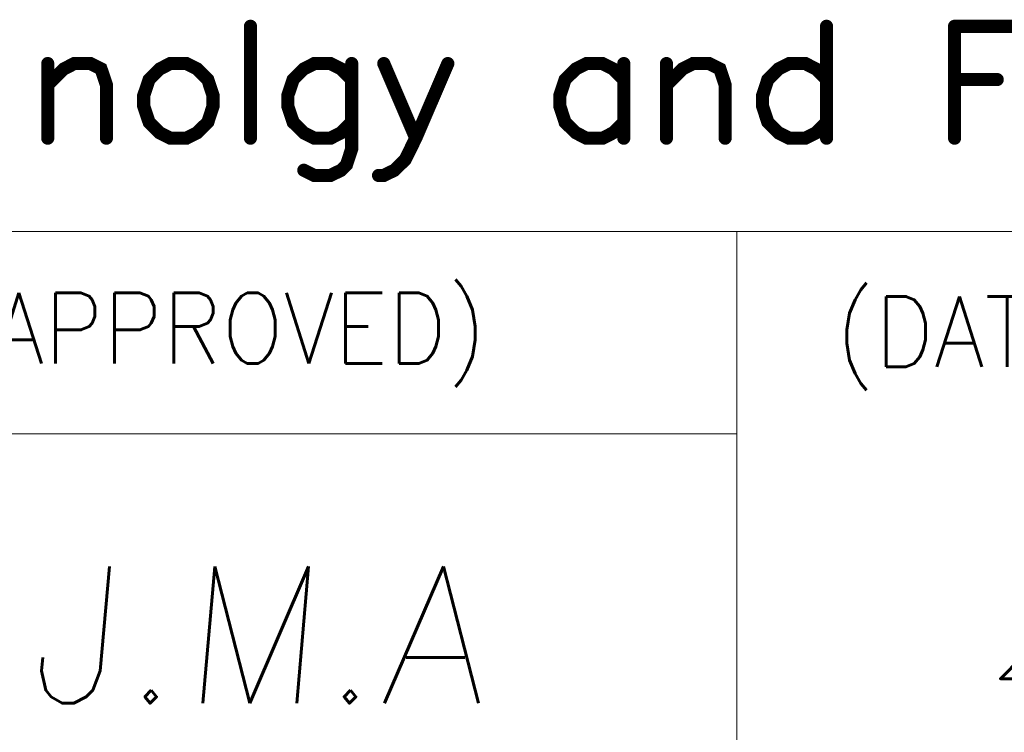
# Model space of a CAD drawing. Header units: millimetres. Extents: x 4497 to 11741, y 5958 to 12619.
# Tile 57 of 256: x 4889 to 4905, y 7003 to 7014. Entities that reach past the tile are written whole.
import ezdxf
from ezdxf.enums import TextEntityAlignment as Align

# ---------------------------------------------------------------- set-up
doc = ezdxf.new("R2010")
doc.units = ezdxf.units.MM
doc.header["$LTSCALE"] = 0.8
doc.layers.get('0').update_dxf_attribs({"linetype": 'CONTINUOUS', "lineweight": 0})
doc.layers.add('2', color=3, linetype='CONTINUOUS', lineweight=0)
doc.styles.get("Standard").update_dxf_attribs({"font": 'romans.shx', "width": 0.8, "oblique": 5, "bigfont": 'whgtxt.shx'})

# ---------------------------------------------------------------- blocks, each defined once
blk = doc.blocks.new('SMOOTH_0$064516')
at = {"const_width": 0.0323}
blk.add_lwpolyline([(-0.0161, 0, 1), (0.0161, 0, 1)], format="xyb", close=True, dxfattribs=at)
blk = doc.blocks.new('logo')
at = {"color": 7, "const_width": 0.859}
for points in [[(-3449.151, 5311.965), (-3449.151, 5304.641)], [(-3411.479, 5311.965), (-3411.479, 5304.641)], [(-3403.107, 5311.965), (-3398.573, 5311.965)], [(-3403.107, 5311.965), (-3403.107, 5304.641)], [(-3462.409, 5308.127), (-3461.362, 5309.175), (-3460.666, 5309.527), (-3459.618, 5309.527), (-3458.923, 5309.175), (-3458.571, 5308.127), (-3458.571, 5304.641)], [(-3462.409, 5309.527), (-3462.409, 5304.641)], [(-3454.389, 5309.527), (-3455.084, 5309.175), (-3455.78, 5308.479), (-3456.132, 5307.431), (-3456.132, 5306.736), (-3455.78, 5305.688), (-3455.084, 5304.993), (-3454.389, 5304.641), (-3453.341, 5304.641), (-3452.646, 5304.993), (-3451.942, 5305.688), (-3451.598, 5306.736), (-3451.598, 5307.431), (-3451.942, 5308.479), (-3452.646, 5309.175), (-3453.341, 5309.527), (-3454.389, 5309.527)], [(-3442.53, 5308.479), (-3443.226, 5309.175), (-3443.921, 5309.527), (-3444.969, 5309.527), (-3445.664, 5309.175), (-3446.36, 5308.479), (-3446.712, 5307.431), (-3446.712, 5306.736), (-3446.36, 5305.688), (-3445.664, 5304.993), (-3444.969, 5304.641), (-3443.921, 5304.641), (-3443.226, 5304.993), (-3442.53, 5305.688)], [(-3442.53, 5309.527), (-3442.53, 5303.945), (-3442.874, 5302.897), (-3443.226, 5302.545), (-3443.921, 5302.202), (-3444.969, 5302.202), (-3445.664, 5302.545)], [(-3436.244, 5309.527), (-3438.34, 5304.641), (-3439.035, 5303.241), (-3439.739, 5302.545), (-3440.435, 5302.202), (-3440.778, 5302.202)], [(-3440.435, 5309.527), (-3438.34, 5304.641)], [(-3424.738, 5308.479), (-3425.433, 5309.175), (-3426.129, 5309.527), (-3427.176, 5309.527), (-3427.872, 5309.175), (-3428.576, 5308.479), (-3428.92, 5307.431), (-3428.92, 5306.736), (-3428.576, 5305.688), (-3427.872, 5304.993), (-3427.176, 5304.641), (-3426.129, 5304.641), (-3425.433, 5304.993), (-3424.738, 5305.688)], [(-3424.738, 5309.527), (-3424.738, 5304.641)], [(-3421.947, 5308.127), (-3420.899, 5309.175), (-3420.204, 5309.527), (-3419.156, 5309.527), (-3418.452, 5309.175), (-3418.109, 5308.127), (-3418.109, 5304.641)], [(-3421.947, 5309.527), (-3421.947, 5304.641)], [(-3411.479, 5308.479), (-3412.175, 5309.175), (-3412.87, 5309.527), (-3413.918, 5309.527), (-3414.622, 5309.175), (-3415.318, 5308.479), (-3415.661, 5307.431), (-3415.661, 5306.736), (-3415.318, 5305.688), (-3414.622, 5304.993), (-3413.918, 5304.641), (-3412.87, 5304.641), (-3412.175, 5304.993), (-3411.479, 5305.688)], [(-3403.107, 5308.479), (-3400.316, 5308.479)]]:
    blk.add_lwpolyline(points, dxfattribs=at)
at = {"color": 7, "xscale": 13.31, "yscale": 13.31, "zscale": 13.31}
for p in [(-3449.151, 5311.965), (-3411.479, 5311.965), (-3403.107, 5311.965), (-3403.107, 5311.965), (-3462.409, 5309.527), (-3461.362, 5309.175), (-3460.666, 5309.527), (-3459.618, 5309.527), (-3458.923, 5309.175), (-3455.084, 5309.175), (-3454.389, 5309.527), (-3454.389, 5309.527), (-3453.341, 5309.527), (-3452.646, 5309.175), (-3445.664, 5309.175), (-3444.969, 5309.527), (-3443.921, 5309.527), (-3443.226, 5309.175), (-3442.53, 5309.527), (-3440.435, 5309.527), (-3436.244, 5309.527), (-3427.872, 5309.175), (-3427.176, 5309.527), (-3426.129, 5309.527), (-3425.433, 5309.175), (-3424.738, 5309.527), (-3421.947, 5309.527), (-3420.899, 5309.175), (-3420.204, 5309.527), (-3419.156, 5309.527), (-3418.452, 5309.175), (-3414.622, 5309.175), (-3413.918, 5309.527), (-3412.87, 5309.527), (-3412.175, 5309.175), (-3462.409, 5308.127), (-3458.571, 5308.127), (-3455.78, 5308.479), (-3451.942, 5308.479), (-3446.36, 5308.479), (-3442.53, 5308.479), (-3428.576, 5308.479), (-3424.738, 5308.479), (-3421.947, 5308.127), (-3418.109, 5308.127), (-3415.318, 5308.479), (-3411.479, 5308.479), (-3403.107, 5308.479), (-3400.316, 5308.479), (-3456.132, 5307.431), (-3451.598, 5307.431), (-3446.712, 5307.431), (-3428.92, 5307.431), (-3415.661, 5307.431), (-3456.132, 5306.736), (-3451.598, 5306.736), (-3446.712, 5306.736), (-3428.92, 5306.736), (-3415.661, 5306.736), (-3455.78, 5305.688), (-3451.942, 5305.688), (-3446.36, 5305.688), (-3442.53, 5305.688), (-3428.576, 5305.688), (-3424.738, 5305.688), (-3415.318, 5305.688), (-3411.479, 5305.688), (-3462.409, 5304.641), (-3458.571, 5304.641), (-3455.084, 5304.993), (-3454.389, 5304.641), (-3453.341, 5304.641), (-3452.646, 5304.993), (-3449.151, 5304.641), (-3445.664, 5304.993), (-3444.969, 5304.641), (-3443.921, 5304.641), (-3443.226, 5304.993), (-3438.34, 5304.641), (-3438.34, 5304.641), (-3427.872, 5304.993), (-3427.176, 5304.641), (-3426.129, 5304.641), (-3425.433, 5304.993), (-3424.738, 5304.641), (-3421.947, 5304.641), (-3418.109, 5304.641), (-3414.622, 5304.993), (-3413.918, 5304.641), (-3412.87, 5304.641), (-3412.175, 5304.993), (-3411.479, 5304.641), (-3403.107, 5304.641), (-3442.53, 5303.945), (-3442.874, 5302.897), (-3439.035, 5303.241), (-3445.664, 5302.545), (-3444.969, 5302.202), (-3443.921, 5302.202), (-3443.226, 5302.545), (-3440.778, 5302.202), (-3440.435, 5302.202), (-3439.739, 5302.545)]:
    blk.add_blockref('SMOOTH_0$064516', p, dxfattribs=at)

msp = doc.modelspace()

# ---------------------------------------------------------------- linework, layer by layer
at = {"color": 7, "linetype": 'Continuous'}
for p, q in [((4856.368, 7010.822), (4931.827, 7010.822)), ((4900.659, 6981.295), (4900.659, 7010.822)), ((4856.368, 7007.542), (4900.659, 7007.542))]:
    msp.add_line(p, q, dxfattribs=at)

# ---------------------------------------------------------------- block references
at = {"color": 3, "linetype": 'Continuous', "xscale": 0.2477402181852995, "yscale": 0.2477402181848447, "zscale": 0.2477402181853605}
msp.add_blockref('logo', (5747.272, 5698.162), dxfattribs=at)

# ---------------------------------------------------------------- texts
at = {"color": 7, "linetype": 'Continuous', "width": 0.933333}
for s, p in [('(APPROVED)', (4887.977, 7009.826)), ('(DATE)', (4902.256, 7009.771))]:
    msp.add_text(s, height=1.1408, dxfattribs=at).set_placement(p, align=Align.TOP_LEFT)
at = {"layer": '2', "oblique": 5}
msp.add_text('2016-08-08', height=2.2157, dxfattribs=at).set_placement((4904.644, 7003.573))
at = {"layer": '2', "linetype": 'Continuous', "oblique": 5}
msp.add_text('J.M.A', height=2.2157, dxfattribs=at).set_placement((4889.159, 7003.176))

doc.saveas('drawing.dxf')
